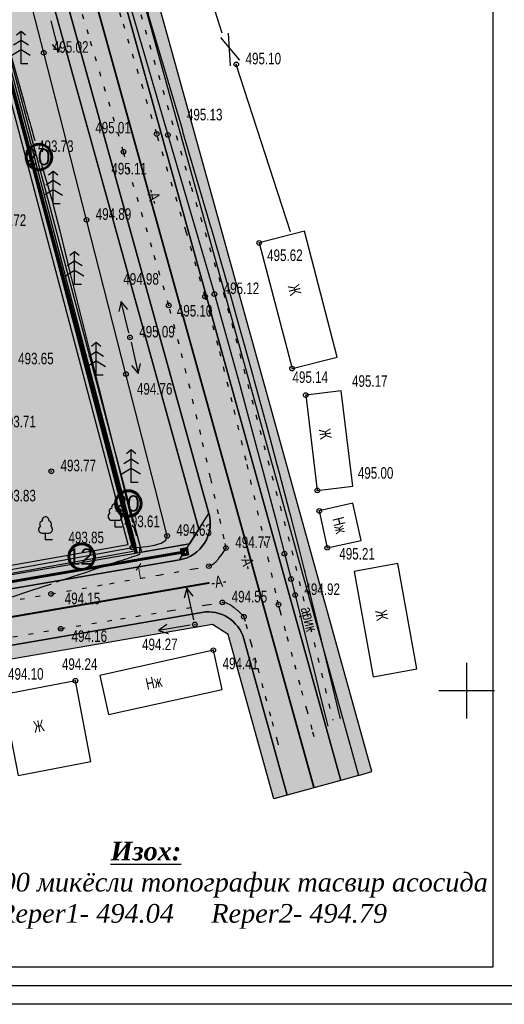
# Model space of a CAD drawing. Extents: x 0 to 667088, y 0 to 6446.
# Tile 32 of 83: x 1842 to 1895, y 245 to 351. Entities that reach past the tile are written whole.
import ezdxf

# ---------------------------------------------------------------- set-up
doc = ezdxf.new("R2010")
doc.units = 0
doc.header["$MEASUREMENT"] = 0
for name, pattern in [('CONTI', [0]), ('STRIH_1', [3, 2, -1]), ('STROT', [1.7, 0.5, -1.2])]:
    doc.linetypes.add(name, pattern=pattern)
for name, color, linetype in [('(002) Рамка', 7, 'Continuous'), ('(035) Откосы', 7, 'Continuous'), ('0-SECTION LINE', 1, 'Continuous'), ('Audi-СвК', 10, 'Continuous'), ('GORIZ0', 32, 'CONTI'), ('NAD_M0', 7, 'CONTI'), ('PI_OT0', 172, 'CONTI'), ('PI_TT0', 5, 'CONTI'), ('SETKR', 2, 'CONTI'), ('SIT_L0', 250, 'CONTI'), ('STR_L0', 6, 'CONTI'), ('USLZN0', 250, 'CONTI'), ('ZAPSK0', 250, 'CONTI'), ('стен', 7, 'Continuous')]:
    doc.layers.add(name, color=color, linetype=linetype)
doc.layers.add('.', color=7, linetype='Continuous', lineweight=15)
doc.layers.add('RAZMER CIP', color=252, linetype='Continuous', lineweight=18)
doc.styles.add('ESKD1', font='arial.ttf', dxfattribs={"width": 0.6, "oblique": 11})
doc.styles.add('GOST 2.304', font='CS_Gost2304.shx')
doc.styles.add('SHRFT', font='TXT', dxfattribs={"width": 0.75})
doc.styles.get("Standard").update_dxf_attribs({"font": 'times.ttf'})
doc.linetypes.add('ОГРАДА_ГЛИН', pattern='A,4,["|",Standard,S=0.8,R=0,X=0,Y=-0.8],0.5,["|",Standard,S=0.8,R=0,X=0,Y=-0.8],3.5', length=8)
doc.linetypes.add('ограждение2', pattern='A,0.25,-0.1,[132,ltypeshp.shx,S=0.1,R=0,X=-0.1,Y=0],-0.1,1', length=1.45)
doc.linetypes.add('ОТКОСЫ_НЕУКР1', pattern='A,0.5,["|",Standard,S=-1.199999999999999,R=0,X=0,Y=1.199999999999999],1,["|",Standard,S=-0.5,R=0,X=0,Y=0.5],0.5', length=2)
doc.dimstyles.new('GENPLAN', dxfattribs={"dimtxt": 1, "dimasz": 0.6, "dimexe": 1.3, "dimexo": 1.5, "dimgap": 0.1, "dimtad": 1, "dimdec": 1, "dimzin": 0, "dimdsep": 46, "dimtxsty": 'ESKD1', "dimblk1": 'OBLIQUE', "dimblk2": 'OBLIQUE', "dimsah": 1, "dimcen": -2, "dimadec": 0, "dimazin": 0, "dimtfac": 0.75, "dimtdec": 1, "dimtix": 1, "dimtmove": 0, "dimatfit": 3, "dimfxl": 1, "dimtvp": 1.2, "dimtfill": 2, "dimtfillclr": 2, "dimlwd": 5, "dimlwe": 5, "dimarcsym": 0})

# ---------------------------------------------------------------- blocks, each defined once
blk = doc.blocks.new('BL_333')
at = {"color": 0}
for p, q in [((0, -3), (0, 3)), ((-3, 0), (3, 0))]:
    blk.add_line(p, q, dxfattribs=at)
blk = doc.blocks.new('BL_101')
at = {"color": 0}
for p, q in [((-0.37, 0.75), (0.37, 0.75)), ((0, 0), (0, 0.75)), ((0.75, 0), (0, 0))]:
    blk.add_line(p, q, dxfattribs=at)
for centre, radius, start, end in [((0, 2.13), 0.37, 355, 195), ((-0.37, 1.14), 0.39, 120, 270), ((-0.34, 1.73), 0.3, 93.00000000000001, 230), ((0.34, 1.73), 0.3, 310, 87), ((0.37, 1.14), 0.39, 270, 59.99999999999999)]:
    blk.add_arc(centre, radius, start, end, dxfattribs=at)
blk = doc.blocks.new('BL_105')
at = {"color": 0}
for p, q in [((0, 3.5), (-0.5, 3.1)), ((0, 2.5), (0, 3.5)), ((0.5, 3.1), (0, 3.5)), ((0, 2.5), (-0.8, 2)), ((0, 1.5), (0, 2.5)), ((0.8, 2), (0, 2.5)), ((0, 1.5), (-1, 0.9)), ((0, 0), (0, 1.5)), ((1, 0.9), (0, 1.5)), ((0.75, 0), (0, 0))]:
    blk.add_line(p, q, dxfattribs=at)
blk = doc.blocks.new('rhy')
at = {"layer": '(035) Откосы', "linetype": 'ОТКОСЫ_НЕУКР1', "flags": 128}
blk.add_lwpolyline([(1504.651155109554, 294.5), (1504.871155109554, 294.5), (1505.441155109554, 294.53), (1506.211155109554, 294.6), (1507.031155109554, 294.73), (1507.771155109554, 294.95), (1508.271155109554, 295.28), (1508.401155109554, 295.74), (1507.111155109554, 300.86), (1503.951155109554, 313.2), (1499.691155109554, 329.84), (1495.071155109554, 347.87), (1490.841155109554, 364.36), (1487.751155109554, 376.4), (1486.551155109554, 381.06)], dxfattribs=at)
at = {"layer": 'GORIZ0', "color": 32}
for points in [[(1491.041155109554, 349.31), (1492.371155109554, 344.57), (1492.951155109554, 342.5), (1493.071155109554, 342.06), (1493.191155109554, 341.63), (1493.311155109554, 341.2), (1493.441155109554, 340.76), (1493.561155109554, 340.33), (1493.681155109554, 339.9), (1493.811155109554, 339.46), (1493.941155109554, 338.98), (1494.101155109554, 338.42)], [(1491.041155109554, 349.31), (1492.371155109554, 344.57), (1492.951155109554, 342.5), (1493.071155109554, 342.06), (1493.191155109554, 341.63), (1493.311155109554, 341.2), (1493.441155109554, 340.76), (1493.561155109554, 340.33), (1493.681155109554, 339.9), (1493.811155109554, 339.46), (1493.941155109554, 338.98), (1494.101155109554, 338.42)], [(1494.581155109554, 336.73), (1494.771155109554, 336.06), (1494.951155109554, 335.42), (1495.121155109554, 334.82), (1495.311155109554, 334.18), (1495.501155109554, 333.51), (1495.701155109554, 332.82), (1495.901155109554, 332.13), (1496.091155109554, 331.43), (1496.271155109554, 330.75), (1496.801155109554, 328.65), (1497.901155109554, 324.2), (1499.381155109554, 318.3), (1500.991155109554, 311.83), (1502.521155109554, 305.69), (1503.751155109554, 300.76), (1504.451155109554, 297.93)], [(1494.581155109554, 336.73), (1494.771155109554, 336.06), (1494.951155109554, 335.42), (1495.121155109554, 334.82), (1495.311155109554, 334.18), (1495.501155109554, 333.51), (1495.701155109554, 332.82), (1495.901155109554, 332.13), (1496.091155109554, 331.43), (1496.271155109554, 330.75), (1496.801155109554, 328.65), (1497.901155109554, 324.2), (1499.381155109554, 318.3), (1500.991155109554, 311.83), (1502.521155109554, 305.69), (1503.751155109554, 300.76), (1504.451155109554, 297.93)], [(1504.791155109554, 296.68), (1504.911155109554, 296.3), (1505.011155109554, 295.98), (1505.081155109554, 295.75)], [(1504.791155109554, 296.68), (1504.911155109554, 296.3), (1505.011155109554, 295.98), (1505.081155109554, 295.75)], [(1505.411155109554, 294.5), (1505.401155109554, 293.9), (1505.401155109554, 293.72), (1505.321155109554, 293.69), (1505.151155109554, 293.63), (1504.921155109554, 293.56), (1504.651155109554, 293.47), (1504.361155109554, 293.37), (1504.071155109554, 293.28), (1503.821155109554, 293.2), (1503.531155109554, 293.1), (1503.111155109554, 292.96), (1502.601155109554, 292.79), (1502.031155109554, 292.6), (1501.441155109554, 292.4), (1500.861155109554, 292.21), (1500.331155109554, 292.03), (1499.541155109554, 291.77), (1498.181155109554, 291.31), (1496.431155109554, 290.73)], [(1505.411155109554, 294.5), (1505.401155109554, 293.9), (1505.401155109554, 293.72), (1505.321155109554, 293.69), (1505.151155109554, 293.63), (1504.921155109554, 293.56), (1504.651155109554, 293.47), (1504.361155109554, 293.37), (1504.071155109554, 293.28), (1503.821155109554, 293.2), (1503.531155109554, 293.1), (1503.111155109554, 292.96), (1502.601155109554, 292.79), (1502.031155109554, 292.6), (1501.441155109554, 292.4), (1500.861155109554, 292.21), (1500.331155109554, 292.03), (1499.541155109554, 291.77), (1498.181155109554, 291.31), (1496.431155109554, 290.73)], [(1495.861155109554, 290.54), (1493.541155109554, 289.76), (1491.421155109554, 289.05), (1489.881155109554, 288.54), (1489.291155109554, 288.34)], [(1495.861155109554, 290.54), (1493.541155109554, 289.76), (1491.421155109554, 289.05), (1489.881155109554, 288.54), (1489.291155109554, 288.34)]]:
    blk.add_lwpolyline(points, dxfattribs=at)
at = {"layer": 'PI_TT0', "color": 0}
for centre in [(1495.071155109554, 347.87), (1515.871155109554, 346.62), (1507.281155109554, 339.11), (1508.491155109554, 339), (1493.461155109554, 337.17), (1503.691155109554, 337.19), (1499.691155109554, 329.84), (1518.341155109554, 327.35), (1513.511155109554, 321.83), (1512.501155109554, 321.58), (1508.581155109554, 320.61), (1504.391155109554, 317.15), (1503.951155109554, 313.2), (1521.891155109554, 313.79), (1523.371155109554, 310.93), (1495.891155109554, 302.71), (1524.621155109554, 300.65), (1524.831155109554, 298.43), (1508.401155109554, 295.74), (1504.651155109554, 294.5), (1514.761155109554, 294.43), (1525.691155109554, 294.45), (1521.071155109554, 293.81), (1512.911155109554, 292.47), (1521.791155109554, 291.08), (1495.861155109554, 289.48), (1522.231155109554, 289.36), (1514.371155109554, 288.56), (1520.431155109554, 288.33), (1516.691155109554, 287.01), (1496.911155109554, 285.72), (1511.391155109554, 286.19), (1513.391155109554, 283.41), (1498.501155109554, 280.11)]:
    blk.add_circle(centre, 0.25, dxfattribs=at)
for p in [(1495.071155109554, 347.87), (1515.871155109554, 346.62), (1507.281155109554, 339.11), (1508.491155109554, 339), (1493.461155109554, 337.17), (1503.691155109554, 337.19), (1499.691155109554, 329.84), (1518.341155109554, 327.35), (1512.501155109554, 321.58), (1513.511155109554, 321.83), (1508.581155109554, 320.61), (1504.391155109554, 317.15), (1521.891155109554, 313.79), (1503.951155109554, 313.2), (1523.371155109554, 310.93), (1495.891155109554, 302.71), (1524.621155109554, 300.65), (1524.831155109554, 298.43), (1508.401155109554, 295.74), (1504.651155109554, 294.5), (1514.761155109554, 294.43), (1525.691155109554, 294.45), (1521.071155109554, 293.81), (1512.911155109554, 292.47), (1523.281155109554, 291.94), (1521.791155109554, 291.08), (1495.861155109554, 289.48), (1522.231155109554, 289.36), (1514.371155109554, 288.56), (1520.431155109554, 288.33), (1516.691155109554, 287.01), (1511.391155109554, 286.19), (1496.911155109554, 285.72), (1513.391155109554, 283.41), (1498.501155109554, 280.11)]:
    blk.add_point(p, dxfattribs=at)
at = {"layer": 'SIT_L0', "color": 250}
for p, q in [((1495.851155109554, 351.32), (1496.701155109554, 347.93)), ((1514.991155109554, 350), (1515.201155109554, 346.47)), ((1495.971155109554, 348.78), (1496.701155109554, 347.93)), ((1496.701155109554, 347.93), (1496.941155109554, 349.02)), ((1514.151155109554, 349.51), (1516.221155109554, 347.08)), ((1503.421155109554, 321.03), (1503.181155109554, 319.94)), ((1504.271155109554, 317.64), (1503.421155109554, 321.03)), ((1504.151155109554, 320.18), (1503.421155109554, 321.03)), ((1504.501155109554, 316.66), (1505.271155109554, 313.25)), ((1504.561155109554, 314.11), (1505.271155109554, 313.25)), ((1505.271155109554, 313.25), (1505.541155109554, 314.33)), ((1510.511155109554, 290.09), (1510.241155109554, 289.01)), ((1511.281155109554, 286.68), (1510.511155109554, 290.09)), ((1511.221155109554, 289.23), (1510.511155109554, 290.09)), ((1508.351155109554, 286.19), (1507.451155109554, 285.53)), ((1510.901155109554, 286.11), (1507.451155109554, 285.53)), ((1507.451155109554, 285.53), (1508.511155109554, 285.2))]:
    blk.add_line(p, q, dxfattribs=at)
at = {"layer": 'STR_L0', "color": 0, "linetype": 'STROT'}
for points in [[(1524.281155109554, 274.07), (1524.071155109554, 274.86), (1523.521155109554, 276.9), (1522.761155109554, 279.68), (1521.951155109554, 282.72), (1521.191155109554, 285.5), (1520.641155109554, 287.54), (1520.431155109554, 288.33), (1520.151155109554, 289.6), (1519.401155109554, 293), (1518.281155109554, 297.97), (1516.921155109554, 303.89), (1515.431155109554, 310.19), (1513.911155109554, 316.29), (1512.501155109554, 321.58), (1510.451155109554, 328.56), (1507.281155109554, 339.11), (1503.451155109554, 351.7), (1499.441155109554, 364.82), (1495.731155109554, 376.96), (1492.791155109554, 386.6), (1491.091155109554, 392.24)], [(1489.171155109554, 288.32), (1495.861155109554, 289.48), (1502.171155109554, 290.58), (1507.501155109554, 291.51), (1511.271155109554, 292.17), (1512.911155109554, 292.47), (1513.291155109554, 292.64), (1513.661155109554, 292.94), (1514.001155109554, 293.32), (1514.301155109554, 293.72), (1514.541155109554, 294.07), (1514.701155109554, 294.33), (1514.761155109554, 294.43), (1514.551155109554, 295.43), (1513.961155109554, 298.11), (1513.091155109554, 302.02), (1512.031155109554, 306.68), (1510.871155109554, 311.65), (1509.691155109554, 316.44), (1508.581155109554, 320.61), (1506.751155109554, 326.88), (1503.691155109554, 337.19), (1499.901155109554, 349.88), (1495.881155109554, 363.3)], [(1490.071155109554, 284.57), (1496.911155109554, 285.72), (1503.361155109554, 286.78), (1508.821155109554, 287.68), (1512.691155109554, 288.3), (1514.371155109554, 288.56), (1514.781155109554, 288.51), (1515.231155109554, 288.3), (1515.661155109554, 287.99), (1516.061155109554, 287.65), (1516.391155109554, 287.34), (1516.611155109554, 287.1), (1516.691155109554, 287.01), (1516.901155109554, 286.23), (1517.441155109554, 284.21), (1518.181155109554, 281.45), (1518.991155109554, 278.44), (1519.731155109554, 275.68), (1520.271155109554, 273.66), (1520.481155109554, 272.87)]]:
    blk.add_lwpolyline(points, dxfattribs=at)
at = {"layer": 'STR_L0', "color": 0}
for points in [[(1491.971155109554, 395.61), (1492.811155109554, 392.43), (1494.451155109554, 386.73), (1497.311155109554, 376.98), (1500.901155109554, 364.75), (1504.791155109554, 351.57), (1508.491155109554, 339), (1511.551155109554, 328.57), (1513.511155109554, 321.83), (1514.821155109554, 317.18), (1516.211155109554, 312.15), (1517.601155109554, 307.03), (1518.931155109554, 302.09), (1520.121155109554, 297.6), (1521.091155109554, 293.84), (1521.791155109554, 291.08), (1522.011155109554, 290.2), (1522.571155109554, 287.93), (1523.351155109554, 284.83), (1524.191155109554, 281.45), (1524.961155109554, 278.35), (1525.531155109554, 276.08), (1525.751155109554, 275.2)], [(1515.101155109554, 322.29), (1513.141155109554, 329.03), (1513.121155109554, 329.09), (1510.111155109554, 339.35), (1510.081155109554, 339.47), (1506.441155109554, 351.83), (1506.381155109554, 352.04), (1502.491155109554, 365.22), (1502.201155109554, 366.2), (1498.901155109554, 377.43), (1498.901155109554, 377.45), (1496.101155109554, 386.99), (1496.041155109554, 387.19), (1494.411155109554, 392.86)], [(1514.361155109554, 350), (1510.621155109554, 361.65)], [(1521.711155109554, 328.54), (1515.871155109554, 346.62)], [(1518.341155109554, 327.35), (1521.891155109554, 313.79), (1526.781155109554, 315.04), (1523.221155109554, 328.63), (1518.341155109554, 327.35)], [(1527.111155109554, 275.98), (1526.901155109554, 276.86), (1526.351155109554, 279.14), (1525.601155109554, 282.26), (1524.791155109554, 285.66), (1524.041155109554, 288.78), (1523.491155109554, 291.06), (1523.281155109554, 291.94), (1522.731155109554, 294.1), (1522.691155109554, 294.25), (1521.721155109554, 298.02), (1521.631155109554, 298.37), (1520.531155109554, 302.52), (1520.291155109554, 303.39), (1519.551155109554, 306.15), (1519.201155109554, 307.46), (1517.811155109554, 312.59), (1517.731155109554, 312.86), (1516.521155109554, 317.25), (1516.411155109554, 317.62), (1515.101155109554, 322.28)], [(1523.371155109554, 310.92), (1524.621155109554, 300.65), (1528.441155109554, 301.11), (1527.191155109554, 311.38), (1523.371155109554, 310.93)], [(1524.831155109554, 298.43), (1525.691155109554, 294.45), (1529.341155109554, 295.24), (1528.471155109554, 299.26), (1524.831155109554, 298.43)], [(1528.601155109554, 291.91), (1530.651155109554, 280.53), (1535.381155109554, 281.38), (1533.331155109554, 292.76), (1528.601155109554, 291.91)], [(1501.121155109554, 280.69), (1502.061155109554, 276.45), (1514.331155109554, 279.17), (1513.391155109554, 283.41), (1501.121155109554, 280.69)], [(1490.631155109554, 278.6), (1492.301155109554, 269.9), (1500.171155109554, 271.41), (1498.501155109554, 280.11), (1490.631155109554, 278.6)]]:
    blk.add_lwpolyline(points, dxfattribs=at)
at = {"layer": 'ZAPSK0', "color": 4, "linetype": 'STROT'}
blk.add_lwpolyline([(1457.785944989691, 579.7806907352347), (1452.250950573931, 578.5601074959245), (1449.073330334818, 577.4164347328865), (1444.924838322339, 574.5511778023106), (1443.496048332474, 572.7328710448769), (1446.717226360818, 561.5551753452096), (1451.511225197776, 545.6572504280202), (1457.582661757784, 524.9369987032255), (1465.560748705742, 497.2673358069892), (1474.554626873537, 466.1703104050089), (1479.997744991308, 445.3719087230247), (1488.068135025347, 415.9047086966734), (1491.276951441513, 402.2909336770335), (1493.330010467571, 392.9742373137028), (1500.298088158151, 369.9385275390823), (1510.995196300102, 333.3651719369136), (1514.501306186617, 321.9411896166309), (1521.861256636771, 294.1383520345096), (1526.290915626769, 275.8575377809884)], dxfattribs=at)
at = {"layer": 'ZAPSK0', "color": 0, "linetype": 'ОГРАДА_ГЛИН', "ltscale": 0.5}
for points in [[(1504.651155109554, 294.5), (1493.461155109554, 337.17), (1479.528203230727, 388.9314461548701)], [(1457.271155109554, 285.91), (1504.651155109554, 294.5)]]:
    blk.add_lwpolyline(points, dxfattribs=at)
at = {"layer": 'ZAPSK0', "color": 0}
blk.add_lwpolyline([(1505.072710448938, 294.6105508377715), (1493.882352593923, 337.2819154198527), (1479.949034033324, 389.0447238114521)], dxfattribs=at)
at = {"layer": 'ZAPSK0', "color": 0, "ltscale": 0.5}
blk.add_lwpolyline([(1457.343177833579, 285.5127431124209), (1504.723177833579, 294.1027431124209)], dxfattribs=at)
at = {"layer": 'SETKR', "color": 112}
blk.add_blockref('BL_333', (1540.751155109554, 279.05), dxfattribs=at)
at = {"layer": 'USLZN0', "color": 250}
for name, p in [('BL_105', (1492.621155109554, 346.68)), ('BL_105', (1496.101155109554, 331.57)), ('BL_105', (1498.411155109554, 322.88)), ('BL_105', (1500.731155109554, 313.09)), ('BL_105', (1504.521155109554, 301.51)), ('BL_101', (1502.781155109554, 296.68)), ('BL_101', (1495.271155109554, 295.3))]:
    blk.add_blockref(name, p, dxfattribs=at)
at = {"layer": 'NAD_M0', "color": 7, "style": 'SHRFT', "width": 0.75}
for s, rotation, p in [('-А-', 286, (1506.151155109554, 333)), ('Ж', 284, (1521.421155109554, 322.7)), ('Ж', 278, (1524.781155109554, 307.23)), ('Нж', 284, (1526.238497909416, 297.5875014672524)), ('-А-', 285, (1516.271155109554, 293.59)), ('-А-', 8, (1513.233506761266, 290.0785683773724)), ('арик', 284, (1522.801155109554, 287.91)), ('Ж', 279, (1530.871155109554, 287.66)), ('Нж', 12, (1506.241155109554, 279.13)), ('Ж', 10, (1494.081155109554, 274.49))]:
    blk.add_text(s, height=1.25, rotation=rotation, dxfattribs=at).set_placement(p)
at = {"layer": 'PI_OT0', "color": 0, "style": 'SHRFT', "width": 0.75}
for s, p in [('495.02', (1496.071155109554, 347.87)), ('495.10', (1516.871155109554, 346.62)), ('495.13', (1510.542582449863, 340.5734133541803)), ('495.01', (1500.640204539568, 339.1664497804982)), ('493.73', (1494.461155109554, 337.17)), ('495.11', (1502.380829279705, 334.7418357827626)), ('493.72', (1489.351155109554, 329.18)), ('494.89', (1500.691155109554, 329.84)), ('495.62', (1519.198901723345, 325.3941445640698)), ('494.98', (1503.671436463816, 322.8430343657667)), ('495.12', (1514.511155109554, 321.83)), ('495.10', (1509.448760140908, 319.4075418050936)), ('495.09', (1505.391155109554, 317.15)), ('493.65', (1492.311155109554, 314.25)), ('495.14', (1521.939704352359, 312.2398919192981)), ('495.17', (1528.370023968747, 311.8236260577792)), ('494.76', (1505.138093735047, 310.976972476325)), ('493.71', (1490.391155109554, 307.45)), ('493.77', (1496.891155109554, 302.71)), ('495.00', (1528.998174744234, 301.9079099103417)), ('493.83', (1490.391155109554, 299.46)), ('493.61', (1503.781155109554, 296.68)), ('494.63', (1509.401155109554, 295.74)), ('493.85', (1497.746586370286, 294.9431393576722)), ('494.77', (1515.761155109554, 294.43)), ('495.21', (1526.998154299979, 293.1873294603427)), ('494.92', (1523.231155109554, 289.36)), ('494.15', (1497.347498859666, 288.369751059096)), ('494.55', (1515.371155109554, 288.56)), ('494.16', (1498.079928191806, 284.2941184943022)), ('494.27', (1505.695204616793, 283.4116394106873)), ('494.41', (1514.389696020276, 281.351232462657)), ('494.24', (1497.037544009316, 281.2788060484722)), ('494.10', (1491.22048331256, 280.2174775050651))]:
    blk.add_text(s, height=1.25, dxfattribs=at).set_placement(p)
blk = doc.blocks.new('_Oblique')
at = {"color": 0, "linetype": 'ByBlock', "lineweight": -2}
blk.add_line((-0.5, -0.5), (0.5, 0.5), dxfattribs=at)
blk = doc.blocks.new('*D187')
at = {"color": 0, "lineweight": 5, "transparency": 16777216}
for p, q in [((1808.566678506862, 284.3834730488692), (1855.138036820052, 292.3972203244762)), ((1855.138036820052, 292.3972203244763), (1855.35849376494, 291.1160494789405)), ((1808.566678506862, 284.3834730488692), (1808.787135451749, 283.1023022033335))]:
    blk.add_line(p, q, dxfattribs=at)
at = {"layer": 'Defpoints', "color": 0, "lineweight": 30, "transparency": 16777216}
for p in [(1854.883663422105, 293.8754943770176), (1855.138036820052, 292.3972203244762), (1808.312305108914, 285.8617471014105)]:
    blk.add_point(p, dxfattribs=at)
at = {"color": 0, "lineweight": 5, "transparency": 16777216, "xscale": 0.6, "yscale": 0.6, "zscale": 0.6}
for p, rotation in [((1855.138036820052, 292.3972203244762), 9.76353197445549), ((1808.566678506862, 284.3834730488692), 189.7635319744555)]:
    blk.add_blockref('_Oblique', p, dxfattribs=dict(at, rotation=rotation))
at = {"color": 0, "lineweight": 30, "transparency": 16777216, "insert": (1831.748757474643, 288.9924122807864), "char_height": 1, "attachment_point": 5, "rotation": 9.76353197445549, "style": 'ESKD1', "bg_fill": 1, "box_fill_scale": 1.25, "bg_fill_color": 2, "bg_fill_transparency": 0}
blk.add_mtext('47.3', dxfattribs=at)

msp = doc.modelspace()

# ---------------------------------------------------------------- hatches: boundary and pattern name
at = {"layer": '.', "lineweight": 30, "true_color": 0xf15558}
h = msp.add_hatch(color=13, dxfattribs=at)
h.dxf.hatch_style = 1
h.paths.add_polyline_path([(1695.518080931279, 264.9306822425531), (1638.959352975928, 255.1983624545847), (1638.704979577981, 256.6766365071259), (1695.263707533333, 266.40895629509)])
edge = h.paths.add_edge_path()
edge.add_arc((1862.654894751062, 283.5437122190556), 4.000000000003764, 15.533649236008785, 99.76353197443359, ccw=False)
edge.add_line((1866.508788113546, 284.6149292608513), (1871.195400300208, 267.7540104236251))
edge.add_line((1871.195400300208, 267.7540104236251), (1869.750190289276, 267.3523040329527))
edge.add_line((1869.750190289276, 267.3523040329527), (1864.81890295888, 285.0934851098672))
edge.add_line((1864.81890295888, 285.0934851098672), (1863.131340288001, 286.1624384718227))
edge.add_line((1863.131340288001, 286.1624384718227), (1640.268465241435, 247.8134011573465))
edge.add_line((1640.268465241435, 247.8134011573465), (1639.976846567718, 249.2852662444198))
edge.add_line((1639.976846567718, 249.2852662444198), (1861.97656568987, 287.4857763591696))
h.paths.add_polyline_path([(1786.596780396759, 280.6030118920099), (1786.342406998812, 282.0812859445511), (1710.964754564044, 269.1107074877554), (1711.219127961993, 267.6324334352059)], flags=17)
edge = h.paths.add_edge_path()
edge.add_line((1665.822882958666, 383.9838423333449), (1665.559459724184, 385.4605305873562))
edge.add_line((1665.559459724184, 385.4605305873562), (1826.727114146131, 414.2108810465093))
edge.add_arc((1827.42957610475, 410.2730457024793), 3.99999999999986, 15.53364923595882, 100.11447778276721, ccw=False)
edge.add_line((1831.283469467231, 411.3442627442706), (1862.740435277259, 298.1722471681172))
edge.add_arc((1858.886541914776, 297.1010301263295), 4.000000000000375, -80.23646802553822, 15.533649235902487, ccw=False)
edge.add_line((1859.56487097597, 293.1589659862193), (1790.538844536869, 281.281340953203))
edge.add_line((1790.538844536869, 281.281340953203), (1790.284471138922, 282.7596150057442))
edge.add_line((1790.284471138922, 282.7596150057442), (1860.646921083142, 294.8672045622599))
edge.add_line((1860.646921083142, 294.8672045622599), (1861.658385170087, 296.4640085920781))
edge.add_line((1861.658385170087, 296.4640085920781), (1829.595637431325, 411.8154321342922))
edge.add_line((1829.595637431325, 411.8154321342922), (1827.882425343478, 412.8932947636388))
edge.add_line((1827.882425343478, 412.8932947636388), (1665.822882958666, 383.9838423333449))
h.paths.add_polyline_path([(1878.903187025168, 269.8964445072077), (1880.348397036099, 270.2981508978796), (1796.252592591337, 572.8477276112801), (1794.805839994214, 572.4515709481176)])
h.paths.add_polyline_path([(1703.147835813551, 267.7656144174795), (1707.02269046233, 268.4323782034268), (1707.277063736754, 266.9541043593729), (1703.402209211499, 266.2873403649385)], flags=17)
at = {"layer": '.', "lineweight": 30, "true_color": 0x3f4040}
h = msp.add_hatch(color=250, dxfattribs=at)
h.dxf.hatch_style = 1
edge = h.paths.add_edge_path()
edge.add_line((1787.098053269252, 570.3091368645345), (1792.878893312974, 571.9159624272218))
edge.add_line((1792.878893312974, 571.9159624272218), (1876.976240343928, 269.3608359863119))
edge.add_line((1876.976240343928, 269.3608359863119), (1871.195400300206, 267.7540104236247))
edge.add_line((1871.195400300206, 267.7540104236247), (1866.508788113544, 284.6149292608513))
edge.add_arc((1862.654894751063, 283.5437122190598), 4.000000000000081, 15.53364923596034, 99.763531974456)
edge.add_line((1861.97656568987, 287.4857763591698), (1639.976846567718, 249.2852662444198))
edge.add_line((1639.976846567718, 249.2852662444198), (1638.959352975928, 255.1983624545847))
edge.add_line((1638.959352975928, 255.1983624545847), (1859.56487097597, 293.1589659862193))
edge.add_arc((1858.886541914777, 297.1010301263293), 4.000000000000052, 279.763531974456, 375.5336492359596)
edge.add_line((1862.740435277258, 298.1722471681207), (1831.283469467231, 411.3442627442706))
edge.add_arc((1827.42957610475, 410.2730457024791), 4.000000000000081, 15.53364923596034, 100.1144777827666)
edge.add_line((1826.727114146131, 414.2108810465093), (1665.559459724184, 385.4605305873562))
edge.add_line((1665.559459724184, 385.4605305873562), (1664.68138227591, 390.3828247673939))
edge.add_line((1664.68138227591, 390.3828247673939), (1824.636599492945, 418.9168911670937))
edge.add_arc((1823.934137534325, 422.8547265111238), 4.000000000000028, 280.1144777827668, 375.511939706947)
edge.add_line((1827.788436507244, 423.9244832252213), (1787.098053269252, 570.3091368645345))
at = {"layer": '.', "lineweight": 30}
h = msp.add_hatch(color=4, dxfattribs=at)
h.dxf.hatch_style = 1
h.paths.add_polyline_path([(1792.878893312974, 571.9159624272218), (1794.805839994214, 572.4515709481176), (1878.903187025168, 269.8964445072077), (1876.976240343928, 269.3608359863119)])
h.paths.add_polyline_path([(1666.086306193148, 382.5071540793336), (1665.822882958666, 383.9838423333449), (1802.700727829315, 408.4011860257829), (1802.964151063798, 406.9244977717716)])
at = {"layer": 'Audi-СвК', "ltscale": 100, "true_color": 0xffffff, "transparency": 33554687}
h = msp.add_hatch(color=7, dxfattribs=at)
edge = h.paths.add_edge_path()
edge.add_arc((1844.390544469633, 336.6203476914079), 1.37986408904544, 11.98373257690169, 371.9837325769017)
h = msp.add_hatch(color=7, dxfattribs=at)
edge = h.paths.add_edge_path()
edge.add_arc((1854.034914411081, 299.2353476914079), 1.37986408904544, 11.98373257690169, 371.9837325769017)
h = msp.add_hatch(color=7, dxfattribs=at)
edge = h.paths.add_edge_path()
edge.add_arc((1848.988844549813, 293.5053368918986), 1.37986408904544, 11.98373257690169, 371.9837325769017)
at = {"layer": 'стен', "lineweight": 30}
h = msp.add_hatch(color=9, dxfattribs=at)
h.dxf.hatch_style = 1
h.paths.add_polyline_path([(1687.411023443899, 263.5356636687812), (1859.564870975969, 293.1589659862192), (1862.740435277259, 298.1722471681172), (1831.283469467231, 411.3442627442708), (1826.727114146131, 414.2108810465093), (1665.559459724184, 385.4605305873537), (1666.086306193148, 382.5071540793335), (1685.553415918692, 385.9798498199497), (1688.422454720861, 322.946828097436), (1682.20547115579, 321.8969898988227), (1685.015785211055, 283.3418255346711), (1685.107208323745, 282.8333538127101), (1684.087759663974, 282.6500571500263)])
h = msp.add_hatch(color=72, dxfattribs=at)
h.dxf.hatch_style = 1
h.paths.add_polyline_path([(1791.701788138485, 297.5326363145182), (1787.856273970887, 296.8709210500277), (1780.731412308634, 338.2765798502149), (1787.820054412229, 339.4963550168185), (1790.943975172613, 325.7716959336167), (1786.588796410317, 324.9598003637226)], flags=17)
edge = h.paths.add_edge_path()
edge.add_line((1747.843583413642, 303.3484543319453), (1745.836954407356, 315.0098450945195))
edge.add_arc((1748.793502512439, 315.5185918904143), 2.999999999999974, 99.7635319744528, 189.7635319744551, ccw=False)
edge.add_line((1748.284755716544, 318.4751399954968), (1776.209030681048, 323.2801980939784))
edge.add_arc((1776.717777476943, 320.3236499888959), 3.000000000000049, 9.763531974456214, 99.76353197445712, ccw=False)
edge.add_line((1779.674325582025, 320.8323967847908), (1783.493428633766, 298.6379338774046))
edge.add_line((1783.493428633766, 298.6379338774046), (1777.654530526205, 297.633207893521))
edge.add_line((1777.654530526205, 297.633207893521), (1776.574285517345, 303.910967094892))
edge.add_line((1776.574285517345, 303.910967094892), (1754.187776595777, 300.0588100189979))
edge.add_line((1754.187776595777, 300.0588100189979), (1753.460080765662, 304.2877573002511))
edge.add_line((1753.460080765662, 304.2877573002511), (1747.843583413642, 303.3484543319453))
h.paths.add_polyline_path([(1774.519684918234, 374.3756196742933), (1791.245123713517, 378.03), (1790.295123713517, 383.9), (1798.915123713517, 385.09), (1798.765123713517, 386.05), (1805.305123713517, 387.02), (1805.085123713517, 388.31), (1809.435123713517, 388.95), (1808.905123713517, 392.21), (1823.195123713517, 394.75), (1827.755123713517, 368.37), (1828.425123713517, 362.18), (1808.725123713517, 357.65), (1806.735123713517, 370.03), (1792.935123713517, 367.94), (1791.465123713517, 376.24), (1774.894657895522, 372.1964892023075), (1780.222665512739, 341.2331279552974), (1787.140863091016, 342.4235739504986), (1785.644194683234, 349.1442632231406), (1831.691374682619, 359.7990547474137), (1837.257556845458, 336.0311301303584), (1803.621913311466, 328.2688189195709), (1811.274896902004, 287.2513815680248), (1854.010965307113, 294.8221258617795), (1829.120564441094, 388.8659242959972), (1825.719850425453, 401.124085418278), (1804.295250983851, 399.1106422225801), (1804.491617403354, 397.8973782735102), (1771.626156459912, 391.191167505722)])
edge = h.paths.add_edge_path()
edge.add_line((1768.095123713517, 336.01), (1776.770738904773, 337.6566173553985))
edge.add_line((1776.770738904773, 337.6566173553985), (1768.46369442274, 385.98223277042))
edge.add_line((1768.46369442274, 385.98223277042), (1758.214046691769, 396.9068938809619))
edge.add_line((1758.214046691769, 396.9068938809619), (1686.339904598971, 383.4410053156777))
edge.add_line((1686.339904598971, 383.4410053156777), (1687.106438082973, 365.9257152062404))
edge.add_line((1687.106438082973, 365.9257152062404), (1696.820205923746, 366.4772554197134))
edge.add_line((1696.820205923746, 366.4772554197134), (1697.710330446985, 346.1379100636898))
edge.add_line((1697.710330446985, 346.1379100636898), (1700.997360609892, 327.0355532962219))
edge.add_arc((1703.953908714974, 327.5443000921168), 2.999999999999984, 189.7635319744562, 283.4051850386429)
edge.add_line((1704.649416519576, 324.6260353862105), (1736.135123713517, 332.13))
edge.add_line((1736.135123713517, 332.13), (1735.740020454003, 334.8291195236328))
edge.add_line((1735.740020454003, 334.8291195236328), (1727.179677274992, 332.7372769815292))
edge.add_line((1727.179677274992, 332.7372769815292), (1727.402825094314, 331.5126363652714))
edge.add_line((1727.402825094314, 331.5126363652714), (1715.816465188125, 329.2397129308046))
edge.add_line((1715.816465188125, 329.2397129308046), (1712.710992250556, 344.8744729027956))
edge.add_line((1712.710992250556, 344.8744729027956), (1721.149366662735, 346.653256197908))
edge.add_line((1721.149366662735, 346.653256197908), (1714.905123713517, 357.71))
edge.add_line((1714.905123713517, 357.71), (1704.605123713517, 364))
edge.add_line((1704.605123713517, 364), (1700.885123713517, 363.11))
edge.add_line((1700.885123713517, 363.11), (1698.555123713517, 372.25))
edge.add_line((1698.555123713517, 372.25), (1709.635123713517, 374.95))
edge.add_line((1709.635123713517, 374.95), (1711.935123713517, 365.74))
edge.add_line((1711.935123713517, 365.74), (1721.625123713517, 347.93))
edge.add_line((1721.625123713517, 347.93), (1720.145123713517, 357.51))
edge.add_line((1720.145123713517, 357.51), (1766.935123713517, 365.04))
edge.add_line((1766.935123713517, 365.04), (1768.745123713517, 353.32))
edge.add_line((1768.745123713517, 353.32), (1765.245123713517, 352.75))
edge.add_line((1765.245123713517, 352.75), (1768.095123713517, 336.01))
h.paths.add_polyline_path([(1738.715123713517, 340.3), (1751.785123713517, 342.08), (1753.325123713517, 332.74), (1757.830561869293, 333.3876847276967), (1759.516353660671, 324.4665999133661), (1741.885908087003, 321.4328482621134)])
h.paths.add_polyline_path([(1738.705123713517, 344), (1737.979236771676, 348.515854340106), (1750.385123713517, 350.51), (1751.145123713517, 345.97)], flags=17)
edge = h.paths.add_edge_path()
edge.add_line((1708.115776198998, 285.6673554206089), (1712.077543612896, 286.3490749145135))
edge.add_line((1712.077543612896, 286.3490749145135), (1710.997302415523, 292.6268119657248))
edge.add_line((1710.997302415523, 292.6268119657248), (1739.685672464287, 297.5633613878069))
edge.add_line((1739.685672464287, 297.5633613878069), (1738.948000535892, 301.8502839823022))
edge.add_line((1738.948000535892, 301.8502839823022), (1742.913291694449, 302.5163009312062))
edge.add_line((1742.913291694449, 302.5163009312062), (1740.90937216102, 314.1619222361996))
edge.add_arc((1737.952824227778, 313.6531744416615), 2.999999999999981, 9.763551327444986, 99.76350792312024)
edge.add_line((1737.444078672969, 316.6097227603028), (1709.208264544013, 311.7510688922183))
edge.add_line((1709.208264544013, 311.7510688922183), (1708.603227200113, 315.2672031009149))
edge.add_arc((1706.139437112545, 314.8432474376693), 2.499999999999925, 9.763531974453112, 99.76353197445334)
edge.add_line((1705.715481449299, 317.3070375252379), (1705.222723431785, 317.2222463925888))
edge.add_arc((1705.646679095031, 314.7584563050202), 2.499999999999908, 99.76353197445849, 189.763531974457)
edge.add_line((1703.182889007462, 314.3345006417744), (1708.115776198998, 285.6673554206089))
h.paths.add_polyline_path([(1709.031520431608, 280.3455688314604), (1712.992310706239, 281.0271201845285), (1714.073562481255, 274.7493677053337), (1779.639178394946, 286.0315440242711), (1778.55890767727, 292.3094653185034), (1784.409172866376, 293.3161472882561), (1786.240657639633, 282.6725955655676), (1710.863005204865, 269.7020171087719)])
edge = h.paths.add_edge_path()
edge.add_line((1700.515245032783, 271.2710542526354), (1705.769822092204, 272.1752334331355))
edge.add_line((1705.769822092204, 272.1752334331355), (1706.431380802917, 268.3306290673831))
edge.add_line((1706.431380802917, 268.3306290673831), (1703.147835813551, 267.7656144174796))
edge.add_arc((1702.808671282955, 269.7366464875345), 1.999999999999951, 189.7635319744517, 279.76353197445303, ccw=False)
edge.add_line((1700.8376392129, 269.3974819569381), (1700.515245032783, 271.2710542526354))
edge = h.paths.add_edge_path()
edge.add_line((1684.087759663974, 282.6500571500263), (1685.69683724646, 282.9393689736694))
edge.add_line((1685.69683724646, 282.9393689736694), (1683.523502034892, 312.7627873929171))
edge.add_line((1683.523502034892, 312.7627873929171), (1690.946516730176, 269.6245182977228))
edge.add_line((1690.946516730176, 269.6245182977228), (1696.573180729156, 270.5927261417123))
edge.add_line((1696.573180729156, 270.5927261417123), (1696.89557507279, 268.7191528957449))
edge.add_arc((1694.924543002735, 268.3799883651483), 1.999999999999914, -80.2364680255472, 9.763531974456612, ccw=False)
edge.add_line((1695.263707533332, 266.4089562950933), (1687.15408473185, 265.0134962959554))
edge.add_line((1687.15408473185, 265.0134962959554), (1684.087759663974, 282.6500571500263))
h.paths.add_polyline_path([(1705.485123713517, 364.21), (1710.975123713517, 365.51), (1714.995123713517, 358.51)], flags=17)
h = msp.add_hatch(color=72, dxfattribs=at)
h.dxf.hatch_style = 1
h.paths.add_polyline_path([(1830.159558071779, 389.1475581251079), (1835.484897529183, 390.6277740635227), (1861.658385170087, 296.4640085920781), (1860.646921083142, 294.8672045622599), (1855.477354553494, 293.9776535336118)])

# ---------------------------------------------------------------- linework, layer by layer
at = {"color": 18, "lineweight": 30, "true_color": 0x000000}
for points in [[(1661.981008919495, 453.6900936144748), (1991.329744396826, 453.6900936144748), (1991.329744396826, 245.1932846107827), (1661.981008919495, 245.1932846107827)], [(1663.981008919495, 451.6900936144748), (1989.329744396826, 451.6900936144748), (1989.329744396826, 247.1932846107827), (1663.981008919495, 247.1932846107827)], [(1665.981008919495, 449.6900936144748), (1893.411134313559, 449.6900936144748), (1893.411134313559, 249.1932846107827), (1665.981008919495, 249.1932846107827)], [(1687.411023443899, 263.5356636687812), (1859.564870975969, 293.1589659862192), (1862.740435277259, 298.1722471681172), (1831.283469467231, 411.3442627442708), (1826.727114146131, 414.2108810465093), (1665.559459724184, 385.4605305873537), (1666.086306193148, 382.5071540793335), (1685.553415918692, 385.9798498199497), (1688.422454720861, 322.946828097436), (1682.20547115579, 321.8969898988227), (1685.015785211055, 283.3418255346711), (1685.107208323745, 282.8333538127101), (1684.087759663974, 282.6500571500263)]]:
    msp.add_lwpolyline(points, close=True, dxfattribs=at)
at = {"color": 1, "lineweight": 30, "const_width": 0.3}
msp.add_lwpolyline([(1859.861115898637, 293.6665557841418), (1860.452425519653, 293.7683051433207), (1860.350676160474, 294.3596147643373), (1859.759366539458, 294.2578654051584)], close=True, dxfattribs=at)
at = {"color": 2, "lineweight": 30, "const_width": 0.3}
msp.add_lwpolyline([(1698.276808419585, 278.3827364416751), (1700.318474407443, 266.5177305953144), (1860.105896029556, 294.0130852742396)], dxfattribs=at)
at = {"color": 18, "linetype": 'ограждение2', "lineweight": 30, "ltscale": 2, "true_color": 0x000000, "const_width": 0.1}
msp.add_lwpolyline([(1807.385123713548, 291.2499999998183), (1808.312305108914, 285.8617471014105), (1854.883663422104, 293.8754943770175)], dxfattribs=at)
at = {"lineweight": 60, "ltscale": 50, "transparency": 33554687}
for centre in [(1844.390544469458, 336.6203476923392), (1854.034914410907, 299.2353476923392), (1848.988844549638, 293.5053368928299)]:
    msp.add_circle(centre, 1.379864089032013, dxfattribs=at)
at = {"layer": 'ZAPSK0', "color": 5, "lineweight": 30}
for points in [[(1878.903187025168, 269.8964445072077), (1880.348397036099, 270.2981508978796), (1796.252592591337, 572.8477276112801), (1794.805839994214, 572.4515709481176)], [(1792.878893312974, 571.9159624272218), (1794.805839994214, 572.4515709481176), (1878.903187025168, 269.8964445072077), (1876.976240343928, 269.3608359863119)], [(1830.159558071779, 389.1475581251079), (1835.484897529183, 390.6277740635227), (1861.658385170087, 296.4640085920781), (1860.646921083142, 294.8672045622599), (1855.477354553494, 293.9776535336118)]]:
    msp.add_lwpolyline(points, close=True, dxfattribs=at)
for points in [[(1787.098053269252, 570.3091368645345), (1792.878893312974, 571.9159624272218), (1876.976240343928, 269.3608359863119), (1871.195400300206, 267.7540104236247), (1866.508788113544, 284.6149292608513, 0.3850153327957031), (1861.97656568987, 287.4857763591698), (1639.976846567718, 249.2852662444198), (1638.959352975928, 255.1983624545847), (1859.56487097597, 293.1589659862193, 0.4440273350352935), (1862.740435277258, 298.1722471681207), (1831.283469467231, 411.3442627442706, 0.3867746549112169), (1826.727114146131, 414.2108810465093), (1665.559459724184, 385.4605305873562), (1664.68138227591, 390.3828247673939), (1824.636599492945, 418.9168911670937, 0.4420821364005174), (1827.788436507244, 423.9244832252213)], [(1665.822882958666, 383.9838423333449), (1665.559459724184, 385.4605305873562), (1826.727114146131, 414.2108810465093, -0.3867746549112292), (1831.283469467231, 411.3442627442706), (1862.740435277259, 298.1722471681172, -0.4440273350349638), (1859.56487097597, 293.1589659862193), (1790.538844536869, 281.281340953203), (1790.284471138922, 282.7596150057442), (1860.646921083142, 294.8672045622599), (1861.658385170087, 296.4640085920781), (1829.595637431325, 411.8154321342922), (1827.882425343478, 412.8932947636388)], [(1861.97656568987, 287.4857763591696, -0.3850153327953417), (1866.508788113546, 284.6149292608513), (1871.195400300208, 267.7540104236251), (1869.750190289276, 267.3523040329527), (1864.81890295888, 285.0934851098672), (1863.131340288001, 286.1624384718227), (1640.268465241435, 247.8134011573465), (1639.976846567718, 249.2852662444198)]]:
    msp.add_lwpolyline(points, format="xyb", close=True, dxfattribs=at)
at = {"layer": 'ZAPSK0', "color": 7, "linetype": 'STRIH_1', "lineweight": 30, "true_color": 0xffffff, "const_width": 0.2}
for points in [[(1789.988473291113, 571.1125496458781), (1874.085820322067, 268.5574232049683)], [(1862.792828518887, 290.6703249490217), (1639.468099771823, 252.2418143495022)]]:
    msp.add_lwpolyline(points, dxfattribs=at)
at = {"layer": 'ZAPSK0', "color": 5, "lineweight": 30}
msp.add_lwpolyline([(1811.274896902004, 287.2513815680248), (1854.010965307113, 294.8221258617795), (1829.120564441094, 388.8659242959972)], dxfattribs=at)
at = {"layer": 'ZAPSK0', "color": 18, "lineweight": 30, "true_color": 0x000000, "const_width": 0.4}
msp.add_lwpolyline([(1829.579724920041, 388.9933066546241), (1854.883663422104, 293.8754943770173)], dxfattribs=at)

# ---------------------------------------------------------------- block references
at = {"layer": '(002) Рамка', "color": 0}
msp.add_blockref('rhy', (349.8239686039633, 0), dxfattribs=at)

# ---------------------------------------------------------------- texts
at = {"layer": '0-SECTION LINE', "color": 0, "insert": (1818.836446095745, 256.2110465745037), "char_height": 3.39768, "width": 87.34685107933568, "attachment_point": 4}
msp.add_mtext('\\A1;\\pi-3.3972,l3.3972;{\\H0.59441x;^I^I        \\fTimes New Roman|b1|i1|c204|p18;\\LИзох:\\P\\fTimes New Roman|b0|i1|c204|p18;\\l1. Бош режа 1:500 микёсли топографик тасвир асосида лойихаланди. \\C1;Reper1- 494.04  \\C0; \\H1.14707x;\\C1; \\C0; \\H0.87179x;\\C1;Reper2- 494.79  \\H1.14707x;\\C0;  \\P }', dxfattribs=at)
at = {"layer": 'RAZMER CIP', "lineweight": 25, "ltscale": 50, "transparency": 33554687, "char_height": 1.749999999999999, "width": 2.560358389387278, "attachment_point": 2, "style": 'GOST 2.304'}
for s, insert in [('{\\fArial|b0|i0|c0|p34;\\C0;20}', (1844.256173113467, 337.4993391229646)), ('{\\fArial|b0|i0|c0|p34;\\C0;20}', (1853.900543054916, 300.1143391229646)), ('{\\fArial|b0|i0|c0|p34;\\C0;12}', (1848.854473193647, 294.3843283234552))]:
    msp.add_mtext(s, dxfattribs=dict(at, insert=insert))

# ---------------------------------------------------------------- dimensions: what is measured, and where the dimension line sits
at = {"color": 5, "lineweight": 30}
dim = msp.add_aligned_dim(p1=(1808.312305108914, 285.8617471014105), p2=(1854.883663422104, 293.8754943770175), distance=-1.500000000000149, dimstyle='GENPLAN', dxfattribs=at)
dim.commit()
dim.dimension.update_dxf_attribs({"geometry": '*D187', "text_midpoint": (1831.748757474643, 288.9924122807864)})

doc.saveas('drawing.dxf')
